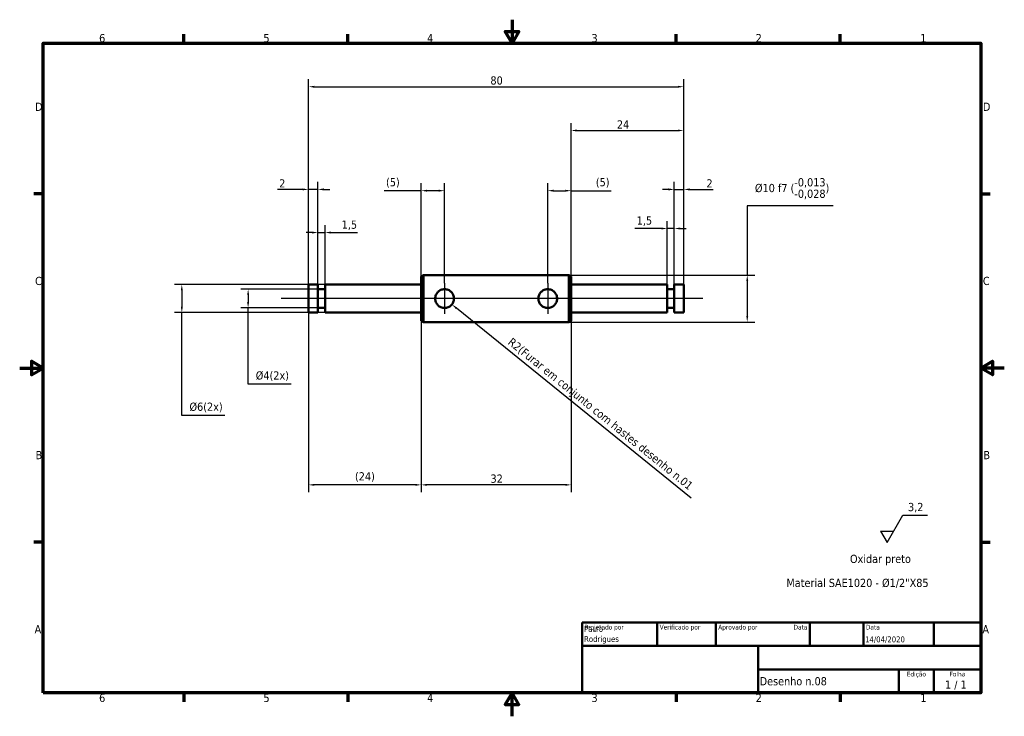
# Model space of a CAD drawing. Header units: millimetres. Extents: x 0 to 210, y 0 to 149.
import ezdxf
from ezdxf.enums import TextEntityAlignment as Align

# ---------------------------------------------------------------- set-up
doc = ezdxf.new("R2010")
doc.units = ezdxf.units.MM
doc.header["$LTSCALE"] = 0.5
for name, color, linetype, lineweight in [('Borda (ISO)', 7, 'Continuous', 70), ('Dimensão (ISO)', 7, 'Continuous', 25), ('Linha de centro (ISO)', 7, 'Continuous', 25), ('Marca de centro (ISO)', 7, 'Continuous', 25), ('Símbolo (ISO)', 7, 'Continuous', 25), ('Título (ISO)', 7, 'Continuous', 50), ('Visível (ISO)', 7, 'Continuous', 50)]:
    doc.layers.add(name, color=color, linetype=linetype, lineweight=lineweight)
doc.styles.add('Estilo de texto13', font='tahoma.ttf')
doc.styles.add('Estilo de texto14', font='tahoma.ttf')
doc.styles.add('Texto da nota (ISO)', font='tahoma.ttf')
doc.dimstyles.new('Padrão (ISO)', dxfattribs={"dimscale": 0.5, "dimtxt": 3.5, "dimasz": 2.5, "dimexe": 3.175, "dimexo": 0, "dimgap": 0.762, "dimtad": 1, "dimrnd": 1e-08, "dimzin": 0, "dimtxsty": 'Texto da nota (ISO)', "dimcen": 0.09, "dimdle": 10, "dimclrd": 256, "dimclre": 256, "dimclrt": 256, "dimazin": 0, "dimtfac": 1.001486, "dimtmove": 0, "dimatfit": 3, "dimfxl": 1, "dimtolj": 1, "dimtzin": 0, "dimlwd": -1, "dimlwe": -1, "dimarcsym": 0})

# ---------------------------------------------------------------- blocks, each defined once
blk = doc.blocks.new('Bordas Borda padrão')
at = {"layer": 'Borda (ISO)'}
for p, q in [((70, 287), (70, 290.9)), ((140, 287), (140, 290.9)), ((280, 287), (280, 290.9)), ((350, 287), (350, 290.9)), ((10, 222.75), (6.1, 222.75)), ((410, 222.75), (413.9, 222.75)), ((10, 74.25), (6.1, 74.25)), ((410, 74.25), (413.9, 74.25)), ((70, 10), (70, 6.1)), ((140, 10), (140, 6.1)), ((280, 10), (280, 6.1)), ((350, 10), (350, 6.1))]:
    blk.add_line(p, q, dxfattribs=at)
at = {"layer": 'Borda (ISO)', "flags": 128}
for points in [[(210, 297), (210, 287), (207.11, 292), (212.89, 292), (210, 287)], [(10, 10), (10, 287), (410, 287), (410, 10), (10, 10)], [(0, 148.5), (10, 148.5), (5, 151.39), (5, 145.61), (10, 148.5)], [(420, 148.5), (410, 148.5), (415, 151.39), (415, 145.61), (410, 148.5)], [(210, 0), (210, 10), (207.11, 5), (212.89, 5), (210, 10)]]:
    blk.add_lwpolyline(points, dxfattribs=at)
at = {"layer": 'Borda (ISO)', "char_height": 3.5, "attachment_point": 7, "style": 'Texto da nota (ISO)'}
for s, insert in [('6', (33.88, 287.33)), ('5', (103.98, 287.33)), ('4', (173.78, 287.4)), ('3', (243.91, 287.33)), ('2', (313.94, 287.4)), ('1', (384.21, 287.4)), ('D', (6.57, 258.13)), ('D', (410.87, 258.13)), ('C', (6.56, 183.81)), ('C', (410.86, 183.81)), ('B', (6.78, 109.63)), ('B', (411.08, 109.63)), ('A', (6.36, 35.38)), ('A', (410.66, 35.38)), ('6', (33.88, 6.03)), ('5', (103.98, 6.03)), ('4', (173.78, 6.1)), ('3', (243.91, 6.03)), ('2', (313.94, 6.1)), ('1', (384.21, 6.1))]:
    blk.add_mtext(s, dxfattribs=dict(at, insert=insert))
blk = doc.blocks.new('Blocos de títulos ISO')
at = {"layer": 'Título (ISO)'}
for p, q in [((270.07, 130), (100.07, 130)), ((100.07, 130), (100.07, 100)), ((132.07, 120), (132.07, 130)), ((157.07, 120), (157.07, 130)), ((197.07, 120), (197.07, 130)), ((220.07, 120), (220.07, 130)), ((250.07, 120), (250.07, 130)), ((270.07, 100), (270.07, 130)), ((100.07, 120), (270.07, 120)), ((175.07, 120), (175.07, 100)), ((270.07, 110), (175.07, 110)), ((235.07, 100), (235.07, 110)), ((250.07, 100), (250.07, 110)), ((100.07, 100), (270.07, 100))]:
    blk.add_line(p, q, dxfattribs=at)
at = {"layer": 'Título (ISO)', "style": 'Estilo de texto14'}
for s, p in [('Projetado por', (101.07, 129)), ('Verificado por', (133.07, 129)), ('Aprovado por', (158.07, 129)), ('Data', (221.07, 129))]:
    blk.add_text(s, height=2, dxfattribs=at).set_placement(p, align=Align.TOP_LEFT)
blk.add_text('Data', height=2, dxfattribs=at).set_placement((196.07, 129), align=Align.TOP_RIGHT)
for s, p in [('Edição', (242.57, 109)), ('Folha', (260.07, 109))]:
    blk.add_text(s, height=2, dxfattribs=at).set_placement(p, align=Align.TOP_CENTER)
at = {"layer": 'Título (ISO)', "style": 'Texto da nota (ISO)'}
blk.add_text('1 / 1 ', height=3.5, dxfattribs=at).set_placement((260.07, 103.5), align=Align.MIDDLE_CENTER)
at = {"layer": 'Título (ISO)'}
for tag, p, height, style in [('AUTOR_001', (100.82, 125.99), 2.5, 'Estilo de texto13'), ('AUTOR_002', (100.82, 121.71), 2.5, 'Estilo de texto13'), ('DATA_DE_CRIAÇÃO_001', (220.69, 121.54), 2.5, 'Estilo de texto13'), ('NÚMERO_DA_PEÇA_001', (175.72, 103.21), 3.5, 'Texto da nota (ISO)')]:
    blk.add_attdef(tag, p, '', height=height, dxfattribs=dict(at, style=style))
at = {"layer": 'Título (ISO)', "style": 'Estilo de texto13'}
for tag, p in [('VERIFICADO_POR', (133.07, 121)), ('APROVADO_POR_ENG.', (158.07, 121))]:
    blk.add_attdef(tag, text='', height=2.5, dxfattribs=at).set_placement(p, align=Align.BOTTOM_LEFT)
blk.add_attdef('DATA_DE_APROVAÇÃO_DA_ENG.', text='', height=2.5, dxfattribs=at).set_placement((196.07, 121), align=Align.BOTTOM_RIGHT)
at = {"layer": 'Título (ISO)', "style": 'Texto da nota (ISO)'}
for tag, p in [('TÍTULO', (222.57, 115)), ('EMPRESA', (137.41, 109.96)), ('NÚMERO_DE_REVISÃO', (242.57, 103.5))]:
    blk.add_attdef(tag, text='', height=3.5, dxfattribs=at).set_placement(p, align=Align.MIDDLE_CENTER)
blk = doc.blocks.new('*D5')
at = {"layer": 'Defpoints', "color": 0, "transparency": 16777216}
for p in [(141.62, 134.21), (61.62, 92.05), (141.62, 92.05)]:
    blk.add_point(p, dxfattribs=at)
at = {"layer": 'Dimensão (ISO)', "transparency": 16777216}
for p, q in [((61.62, 92.05), (61.62, 135.8)), ((141.62, 92.05), (141.62, 135.8)), ((62.87, 134.21), (140.37, 134.21))]:
    blk.add_line(p, q, dxfattribs=at)
for points in [[(62.87, 134.42), (62.87, 134), (61.62, 134.21)], [(140.37, 134.42), (140.37, 134), (141.62, 134.21)]]:
    blk.add_solid(points, dxfattribs=at)
at = {"layer": 'Dimensão (ISO)', "transparency": 16777216, "insert": (100.4, 136.42), "char_height": 1.75, "attachment_point": 1, "style": 'Texto da nota (ISO)'}
blk.add_mtext('\\A1;80', dxfattribs=at)
blk = doc.blocks.new('*D6')
at = {"layer": 'Defpoints', "color": 0, "transparency": 16777216}
for p in [(65.12, 92.05), (34.58, 86.05), (65.12, 86.05)]:
    blk.add_point(p, dxfattribs=at)
at = {"layer": 'Dimensão (ISO)', "transparency": 16777216}
for p, q in [((65.12, 92.05), (32.99, 92.05)), ((34.58, 90.8), (34.58, 87.3)), ((65.12, 86.05), (32.99, 86.05)), ((34.58, 64.15), (34.58, 86.05)), ((43.75, 64.15), (34.58, 64.15))]:
    blk.add_line(p, q, dxfattribs=at)
for points in [[(34.37, 90.8), (34.79, 90.8), (34.58, 92.05)], [(34.37, 87.3), (34.79, 87.3), (34.58, 86.05)]]:
    blk.add_solid(points, dxfattribs=at)
at = {"layer": 'Dimensão (ISO)', "transparency": 16777216, "insert": (36.21, 66.87), "char_height": 1.75, "attachment_point": 1, "style": 'Texto da nota (ISO)'}
blk.add_mtext('\\A1;\\fTahoma|b0|i0;\\H1.7500;Ø6(2x)', dxfattribs=at)
blk = doc.blocks.new('*D7')
at = {"layer": 'Defpoints', "color": 0, "transparency": 16777216}
for p in [(117.12, 94.05), (117.12, 84.05), (155.17, 84.05)]:
    blk.add_point(p, dxfattribs=at)
at = {"layer": 'Dimensão (ISO)', "transparency": 16777216}
for p, q in [((173.5, 108.82), (155.17, 108.82)), ((155.17, 108.82), (155.17, 94.05)), ((117.12, 94.05), (156.76, 94.05)), ((155.17, 92.8), (155.17, 85.3)), ((117.12, 84.05), (156.76, 84.05))]:
    blk.add_line(p, q, dxfattribs=at)
for points in [[(154.97, 92.8), (155.38, 92.8), (155.17, 94.05)], [(154.97, 85.3), (155.38, 85.3), (155.17, 84.05)]]:
    blk.add_solid(points, dxfattribs=at)
at = {"layer": 'Dimensão (ISO)', "transparency": 16777216, "insert": (156.81, 114.72), "char_height": 1.75, "attachment_point": 1, "style": 'Texto da nota (ISO)'}
blk.add_mtext('\\A1;\\fTahoma|b0|i0;\\H1.7500;Ø10 f7 (\\S-0,013^ -0,028;)', dxfattribs=at)
blk = doc.blocks.new('Identificador de textura de superfície1')
at = {"layer": 'Símbolo (ISO)'}
for p, q in [((369.97, 74.07), (376.68, 85.69)), ((376.68, 85.69), (387.18, 85.69)), ((367.14, 78.97), (369.97, 74.07)), ((367.14, 78.97), (372.8, 78.97))]:
    blk.add_line(p, q, dxfattribs=at)
at = {"layer": 'Símbolo (ISO)', "insert": (378.95, 86.92), "char_height": 3.5, "attachment_point": 7, "style": 'Texto da nota (ISO)'}
blk.add_mtext('3,2', dxfattribs=at)
blk = doc.blocks.new('*D9')
at = {"layer": 'Defpoints', "color": 0, "transparency": 16777216}
for p in [(61.62, 112.32), (61.62, 92.05), (63.62, 92.05)]:
    blk.add_point(p, dxfattribs=at)
at = {"layer": 'Dimensão (ISO)', "transparency": 16777216}
for p, q in [((61.62, 92.05), (61.62, 113.91)), ((63.62, 92.05), (63.62, 113.91)), ((60.37, 112.32), (54.95, 112.32)), ((63.62, 112.32), (61.62, 112.32)), ((64.87, 112.32), (66.12, 112.32))]:
    blk.add_line(p, q, dxfattribs=at)
for points in [[(60.37, 112.53), (60.37, 112.11), (61.62, 112.32)], [(64.87, 112.53), (64.87, 112.11), (63.62, 112.32)]]:
    blk.add_solid(points, dxfattribs=at)
at = {"layer": 'Dimensão (ISO)', "transparency": 16777216, "insert": (55.34, 114.48), "char_height": 1.75, "attachment_point": 1, "style": 'Texto da nota (ISO)'}
blk.add_mtext('\\A1;2', dxfattribs=at)
blk = doc.blocks.new('*D10')
at = {"layer": 'Defpoints', "color": 0, "transparency": 16777216}
for p in [(141.62, 112.32), (139.62, 92.05), (141.62, 92.05)]:
    blk.add_point(p, dxfattribs=at)
at = {"layer": 'Dimensão (ISO)', "transparency": 16777216}
for p, q in [((139.62, 92.05), (139.62, 113.91)), ((141.62, 92.05), (141.62, 113.91)), ((138.37, 112.32), (137.12, 112.32)), ((139.62, 112.32), (141.62, 112.32)), ((142.87, 112.32), (147.93, 112.32))]:
    blk.add_line(p, q, dxfattribs=at)
for points in [[(138.37, 112.53), (138.37, 112.11), (139.62, 112.32)], [(142.87, 112.53), (142.87, 112.11), (141.62, 112.32)]]:
    blk.add_solid(points, dxfattribs=at)
at = {"layer": 'Dimensão (ISO)', "transparency": 16777216, "insert": (146.47, 114.48), "char_height": 1.75, "attachment_point": 1, "style": 'Texto da nota (ISO)'}
blk.add_mtext('\\A1;2', dxfattribs=at)
blk = doc.blocks.new('*D11')
at = {"layer": 'Defpoints', "color": 0, "transparency": 16777216}
for p in [(63.62, 91.05), (48.72, 87.05), (63.62, 87.05)]:
    blk.add_point(p, dxfattribs=at)
at = {"layer": 'Dimensão (ISO)', "transparency": 16777216}
for p, q in [((63.62, 91.05), (47.13, 91.05)), ((48.72, 89.8), (48.72, 88.3)), ((63.62, 87.05), (47.13, 87.05)), ((48.72, 70.81), (48.72, 87.05)), ((57.89, 70.81), (48.72, 70.81))]:
    blk.add_line(p, q, dxfattribs=at)
for points in [[(48.51, 89.8), (48.93, 89.8), (48.72, 91.05)], [(48.51, 88.3), (48.93, 88.3), (48.72, 87.05)]]:
    blk.add_solid(points, dxfattribs=at)
at = {"layer": 'Dimensão (ISO)', "transparency": 16777216, "insert": (50.35, 73.54), "char_height": 1.75, "attachment_point": 1, "style": 'Texto da nota (ISO)'}
blk.add_mtext('\\A1;\\fTahoma|b0|i0;\\H1.7500;Ø4(2x)', dxfattribs=at)
blk = doc.blocks.new('*D12')
at = {"layer": 'Defpoints', "color": 0, "transparency": 16777216}
for p in [(61.62, 86.05), (85.62, 84.34), (61.62, 49.34)]:
    blk.add_point(p, dxfattribs=at)
at = {"layer": 'Dimensão (ISO)', "transparency": 16777216}
for p, q in [((61.62, 86.05), (61.62, 47.75)), ((85.62, 84.34), (85.62, 47.75)), ((84.37, 49.34), (62.87, 49.34))]:
    blk.add_line(p, q, dxfattribs=at)
for points in [[(62.87, 49.55), (62.87, 49.13), (61.62, 49.34)], [(84.37, 49.55), (84.37, 49.13), (85.62, 49.34)]]:
    blk.add_solid(points, dxfattribs=at)
at = {"layer": 'Dimensão (ISO)', "transparency": 16777216, "insert": (71.51, 52.03), "char_height": 1.75, "attachment_point": 1, "style": 'Texto da nota (ISO)'}
blk.add_mtext('\\A1;(24)', dxfattribs=at)
blk = doc.blocks.new('*D13')
at = {"layer": 'Defpoints', "color": 0, "transparency": 16777216}
for p in [(85.62, 84.34), (117.62, 86.05), (85.62, 49.34)]:
    blk.add_point(p, dxfattribs=at)
at = {"layer": 'Dimensão (ISO)', "transparency": 16777216}
for p, q in [((85.62, 84.34), (85.62, 47.75)), ((117.62, 86.05), (117.62, 47.75)), ((116.37, 49.34), (86.87, 49.34))]:
    blk.add_line(p, q, dxfattribs=at)
for points in [[(86.87, 49.55), (86.87, 49.13), (85.62, 49.34)], [(116.37, 49.55), (116.37, 49.13), (117.62, 49.34)]]:
    blk.add_solid(points, dxfattribs=at)
at = {"layer": 'Dimensão (ISO)', "transparency": 16777216, "insert": (100.42, 51.54), "char_height": 1.75, "attachment_point": 1, "style": 'Texto da nota (ISO)'}
blk.add_mtext('\\A1;32', dxfattribs=at)
blk = doc.blocks.new('*D14')
at = {"layer": 'Defpoints', "color": 0, "transparency": 16777216}
for p in [(141.62, 124.88), (117.62, 93.76), (141.62, 92.05)]:
    blk.add_point(p, dxfattribs=at)
at = {"layer": 'Dimensão (ISO)', "transparency": 16777216}
for p, q in [((117.62, 93.76), (117.62, 126.47)), ((141.62, 92.05), (141.62, 126.47)), ((118.87, 124.88), (140.37, 124.88))]:
    blk.add_line(p, q, dxfattribs=at)
for points in [[(118.87, 125.09), (118.87, 124.67), (117.62, 124.88)], [(140.37, 125.09), (140.37, 124.67), (141.62, 124.88)]]:
    blk.add_solid(points, dxfattribs=at)
at = {"layer": 'Dimensão (ISO)', "transparency": 16777216, "insert": (127.38, 127.05), "char_height": 1.75, "attachment_point": 1, "style": 'Texto da nota (ISO)'}
blk.add_mtext('\\A1;24', dxfattribs=at)
blk = doc.blocks.new('*D15')
at = {"layer": 'Defpoints', "color": 0, "transparency": 16777216}
for p in [(85.62, 112.05), (85.62, 92.05), (90.62, 92.3)]:
    blk.add_point(p, dxfattribs=at)
at = {"layer": 'Dimensão (ISO)', "transparency": 16777216}
for p, q in [((85.62, 92.05), (85.62, 113.64)), ((90.62, 92.3), (90.62, 113.64)), ((85.62, 112.05), (77.75, 112.05)), ((89.37, 112.05), (86.87, 112.05))]:
    blk.add_line(p, q, dxfattribs=at)
for points in [[(86.87, 112.26), (86.87, 111.84), (85.62, 112.05)], [(89.37, 112.26), (89.37, 111.84), (90.62, 112.05)]]:
    blk.add_solid(points, dxfattribs=at)
at = {"layer": 'Dimensão (ISO)', "transparency": 16777216, "insert": (78.13, 114.74), "char_height": 1.75, "attachment_point": 1, "style": 'Texto da nota (ISO)'}
blk.add_mtext('\\A1;(5)', dxfattribs=at)
blk = doc.blocks.new('*D16')
at = {"layer": 'Defpoints', "color": 0, "transparency": 16777216}
for p in [(117.62, 112.05), (117.62, 93.76), (112.62, 92.3)]:
    blk.add_point(p, dxfattribs=at)
at = {"layer": 'Dimensão (ISO)', "transparency": 16777216}
for p, q in [((112.62, 92.3), (112.62, 113.64)), ((117.62, 93.76), (117.62, 113.64)), ((113.87, 112.05), (116.37, 112.05)), ((117.62, 112.05), (126.17, 112.05))]:
    blk.add_line(p, q, dxfattribs=at)
for points in [[(113.87, 112.26), (113.87, 111.84), (112.62, 112.05)], [(116.37, 112.26), (116.37, 111.84), (117.62, 112.05)]]:
    blk.add_solid(points, dxfattribs=at)
at = {"layer": 'Dimensão (ISO)', "transparency": 16777216, "insert": (122.88, 114.74), "char_height": 1.75, "attachment_point": 1, "style": 'Texto da nota (ISO)'}
blk.add_mtext('\\A1;(5)', dxfattribs=at)
blk = doc.blocks.new('*D17')
at = {"layer": 'Defpoints', "color": 0, "transparency": 16777216}
for p in [(90.62, 89.05), (92.17, 87.79)]:
    blk.add_point(p, dxfattribs=at)
at = {"layer": 'Dimensão (ISO)', "transparency": 16777216}
blk.add_line((143.21, 46.49), (93.15, 87), dxfattribs=at)
blk.add_solid([(93.28, 87.17), (93.02, 86.84), (92.17, 87.79)], dxfattribs=at)
at = {"layer": 'Dimensão (ISO)', "transparency": 16777216, "insert": (105.07, 80.84), "char_height": 1.75, "attachment_point": 1, "rotation": 321.0195, "style": 'Texto da nota (ISO)'}
blk.add_mtext('\\A1;\\fTahoma|b0|i0;\\H1.7500;R2(Furar em conjunto com hastes desenho n.01', dxfattribs=at)
blk = doc.blocks.new('*D18')
at = {"layer": 'Defpoints', "color": 0, "transparency": 16777216}
for p in [(65.12, 103.12), (63.62, 92.05), (65.12, 92.05)]:
    blk.add_point(p, dxfattribs=at)
at = {"layer": 'Dimensão (ISO)', "transparency": 16777216}
for p, q in [((62.37, 103.12), (61.12, 103.12)), ((63.62, 92.05), (63.62, 104.7)), ((63.62, 103.12), (65.12, 103.12)), ((65.12, 92.05), (65.12, 104.7)), ((66.37, 103.12), (72.02, 103.12))]:
    blk.add_line(p, q, dxfattribs=at)
for points in [[(62.37, 103.33), (62.37, 102.91), (63.62, 103.12)], [(66.37, 103.33), (66.37, 102.91), (65.12, 103.12)]]:
    blk.add_solid(points, dxfattribs=at)
at = {"layer": 'Dimensão (ISO)', "transparency": 16777216, "insert": (68.67, 105.69), "char_height": 1.75, "attachment_point": 1, "style": 'Texto da nota (ISO)'}
blk.add_mtext('\\A1;1,5', dxfattribs=at)
blk = doc.blocks.new('*D19')
at = {"layer": 'Defpoints', "color": 0, "transparency": 16777216}
for p in [(138.12, 103.99), (138.12, 92.05), (139.62, 92.05)]:
    blk.add_point(p, dxfattribs=at)
at = {"layer": 'Dimensão (ISO)', "transparency": 16777216}
for p, q in [((138.12, 92.05), (138.12, 105.58)), ((139.62, 92.05), (139.62, 105.58)), ((136.87, 103.99), (131.22, 103.99)), ((139.62, 103.99), (138.12, 103.99)), ((140.87, 103.99), (142.12, 103.99))]:
    blk.add_line(p, q, dxfattribs=at)
for points in [[(136.87, 104.2), (136.87, 103.78), (138.12, 103.99)], [(140.87, 104.2), (140.87, 103.78), (139.62, 103.99)]]:
    blk.add_solid(points, dxfattribs=at)
at = {"layer": 'Dimensão (ISO)', "transparency": 16777216, "insert": (131.6, 106.56), "char_height": 1.75, "attachment_point": 1, "style": 'Texto da nota (ISO)'}
blk.add_mtext('\\A1;1,5', dxfattribs=at)

msp = doc.modelspace()

# ---------------------------------------------------------------- linework, layer by layer
at = {"layer": 'Linha de centro (ISO)', "linetype": 'Continuous'}
msp.add_line((145.69, 89.05), (55.75, 89.05), dxfattribs=at)
at = {"layer": 'Marca de centro (ISO)', "linetype": 'Continuous'}
for p, q in [((90.62, 92.3), (90.62, 85.8)), ((112.62, 92.3), (112.62, 85.8)), ((93.87, 89.05), (87.37, 89.05)), ((115.87, 89.05), (109.37, 89.05))]:
    msp.add_line(p, q, dxfattribs=at)
at = {"layer": 'Visível (ISO)'}
for p, q in [((85.62, 93.76), (86.12, 94.05)), ((85.62, 84.34), (85.62, 93.76)), ((86.12, 94.05), (86.12, 84.05)), ((117.12, 94.05), (86.12, 94.05)), ((117.12, 84.05), (117.12, 94.05)), ((117.62, 93.76), (117.12, 94.05)), ((117.62, 93.76), (117.62, 84.34)), ((61.62, 92.05), (61.62, 86.05)), ((63.62, 92.05), (61.62, 92.05)), ((63.62, 92.05), (63.62, 86.05)), ((65.12, 91.05), (63.62, 91.05)), ((65.12, 86.05), (65.12, 92.05)), ((85.62, 92.05), (65.12, 92.05)), ((117.62, 92.05), (138.12, 92.05)), ((138.12, 92.05), (138.12, 86.05)), ((139.62, 91.05), (138.12, 91.05)), ((139.62, 86.05), (139.62, 92.05)), ((139.62, 92.05), (141.62, 92.05)), ((141.62, 86.05), (141.62, 92.05)), ((65.12, 87.05), (63.62, 87.05)), ((139.62, 87.05), (138.12, 87.05)), ((63.62, 86.05), (61.62, 86.05)), ((85.62, 86.05), (65.12, 86.05)), ((85.62, 84.34), (86.12, 84.05)), ((117.12, 84.05), (86.12, 84.05)), ((117.62, 84.34), (117.12, 84.05)), ((117.62, 86.05), (138.12, 86.05)), ((139.62, 86.05), (141.62, 86.05))]:
    msp.add_line(p, q, dxfattribs=at)
for points in [[(90.62, 87.05), (90.37, 87.05), (90.1, 87.1), (89.6, 87.3), (89.38, 87.46), (89.03, 87.81), (88.88, 88.03), (88.67, 88.53), (88.62, 88.79), (88.62, 89.3), (88.67, 89.57), (88.88, 90.06), (89.03, 90.29), (89.38, 90.64), (89.6, 90.79), (90.1, 91), (90.37, 91.05), (90.87, 91.05), (91.14, 91), (91.64, 90.79), (91.86, 90.64), (92.21, 90.29), (92.36, 90.06), (92.57, 89.57), (92.62, 89.3), (92.62, 88.79), (92.57, 88.53), (92.36, 88.03), (92.21, 87.81), (91.86, 87.46), (91.64, 87.3), (91.14, 87.1), (90.87, 87.05), (90.62, 87.05)], [(112.62, 87.05), (112.37, 87.05), (112.1, 87.1), (111.6, 87.3), (111.38, 87.46), (111.03, 87.81), (110.88, 88.03), (110.67, 88.53), (110.62, 88.79), (110.62, 89.3), (110.67, 89.57), (110.88, 90.06), (111.03, 90.29), (111.38, 90.64), (111.6, 90.79), (112.1, 91), (112.37, 91.05), (112.87, 91.05), (113.14, 91), (113.64, 90.79), (113.86, 90.64), (114.21, 90.29), (114.36, 90.06), (114.57, 89.57), (114.62, 89.3), (114.62, 88.79), (114.57, 88.53), (114.36, 88.03), (114.21, 87.81), (113.86, 87.46), (113.64, 87.3), (113.14, 87.1), (112.87, 87.05), (112.62, 87.05)]]:
    msp.add_open_spline(points, degree=3, knots=[0, 0, 0, 0, 0.076312, 0.076312, 0.152623, 0.152623, 0.228857, 0.228857, 0.305092, 0.305092, 0.381326, 0.381326, 0.45756, 0.45756, 0.533872, 0.533872, 0.610183, 0.610183, 0.686495, 0.686495, 0.762807, 0.762807, 0.839041, 0.839041, 0.915275, 0.915275, 0.99151, 0.99151, 1.067744, 1.067744, 1.144055, 1.144055, 1.220367, 1.220367, 1.220367, 1.220367], dxfattribs=at)

# ---------------------------------------------------------------- block references
at = {"xscale": 0.5, "yscale": 0.5, "zscale": 0.5}
msp.add_blockref('Bordas Borda padrão', (0, 0), dxfattribs=at)
msp.add_blockref('Blocos de títulos ISO', (69.96, -45), dxfattribs=at).add_auto_attribs({'NÚMERO_DA_PEÇA_001': 'Desenho n.08', 'AUTOR_001': 'Paulo', 'DATA_DE_CRIAÇÃO_001': '14/04/2020', 'AUTOR_002': 'Rodrigues'})
at = {"layer": 'Símbolo (ISO)', "xscale": 0.5, "yscale": 0.5, "zscale": 0.5}
msp.add_blockref('Identificador de textura de superfície1', (0, 0), dxfattribs=at)

# ---------------------------------------------------------------- texts
at = {"layer": 'Símbolo (ISO)', "char_height": 1.75, "attachment_point": 1, "style": 'Texto da nota (ISO)'}
for s, insert, width in [('{\\fTahoma|b0|i0;Oxidar preto}', (177.08, 34.44), 13.2342), ('{\\fTahoma|b0|i0;Material SAE1020 - Ø1/2"X85}', (163.53, 29.32), 31.1767)]:
    msp.add_mtext(s, dxfattribs=dict(at, insert=insert, width=width))

# ---------------------------------------------------------------- dimensions: what is measured, and where the dimension line sits
at = {"layer": 'Dimensão (ISO)'}
for base, p1, p2, override, picture, middle in [((141.62, 134.21), (61.62, 92.05), (141.62, 92.05), {"dimgap": 0.762, "dimdec": 0, "dimtol": 0, "dimlim": 0, "dimtp": 0, "dimtm": 0, "dimtdec": 2, "dimtofl": 0, "dimatfit": 1}, '*D5', (101.62, 134.21)), ((141.62, 124.88), (117.62, 93.76), (141.62, 92.05), {"dimgap": 0.762, "dimdec": 0, "dimtol": 0, "dimlim": 0, "dimtp": 0, "dimtm": 0, "dimtdec": 2, "dimtofl": 0, "dimatfit": 1}, '*D14', (128.6, 124.88)), ((138.12, 103.99), (139.62, 92.05), (138.12, 92.05), {"dimgap": 0.762, "dimdec": 1, "dimtol": 0, "dimlim": 0, "dimtp": 0, "dimtm": 0, "dimtdec": 2, "dimtofl": 1, "dimatfit": 1}, '*D19', (133.09, 103.99))]:
    dim = msp.add_linear_dim(base=base, p1=p1, p2=p2, dimstyle='Padrão (ISO)', override=override, dxfattribs=at)
    dim.commit()
    dim.dimension.update_dxf_attribs({"geometry": picture, "text_midpoint": middle, "dimtype": 160})
for base, p1, p2, override, picture, middle in [((61.62, 112.32), (63.62, 92.05), (61.62, 92.05), {"dimgap": 0.762, "dimdec": 0, "dimtol": 0, "dimlim": 0, "dimtp": 0, "dimtm": 0, "dimtdec": 2, "dimtofl": 1, "dimatfit": 1}, '*D9', (55.88, 112.32)), ((141.62, 112.32), (139.62, 92.05), (141.62, 92.05), {"dimgap": 0.762, "dimdec": 0, "dimtol": 0, "dimlim": 0, "dimtp": 0, "dimtm": 0, "dimtdec": 2, "dimtofl": 1, "dimatfit": 1}, '*D10', (147.01, 112.32)), ((65.12, 103.12), (63.62, 92.05), (65.12, 92.05), {"dimgap": 0.762, "dimdec": 1, "dimtol": 0, "dimlim": 0, "dimtp": 0, "dimtm": 0, "dimtdec": 2, "dimtofl": 1, "dimatfit": 1}, '*D18', (70.15, 103.12)), ((85.62, 49.34), (117.62, 86.05), (85.62, 84.34), {"dimgap": 0.762, "dimdec": 0, "dimtol": 0, "dimlim": 0, "dimtp": 0, "dimtm": 0, "dimtdec": 2, "dimtofl": 0, "dimatfit": 1}, '*D13', (101.62, 49.34))]:
    dim = msp.add_linear_dim(base=base, p1=p1, p2=p2, angle=180, dimstyle='Padrão (ISO)', override=override, dxfattribs=at)
    dim.commit()
    dim.dimension.update_dxf_attribs({"geometry": picture, "text_midpoint": middle, "dimtype": 160})
for base, p1, p2, angle, text, override, picture, middle in [((85.62, 112.05), (90.62, 92.3), (85.62, 92.05), 180, '(<>)', {"dimgap": 0.762, "dimdec": 0, "dimtol": 0, "dimlim": 0, "dimtp": 0, "dimtm": 0, "dimtdec": 2, "dimtofl": 0, "dimatfit": 2}, '*D15', (79.58, 112.05)), ((117.62, 112.05), (112.62, 92.3), (117.62, 93.76), 180, '(<>)', {"dimgap": 0.762, "dimdec": 0, "dimtol": 0, "dimlim": 0, "dimtp": 0, "dimtm": 0, "dimtdec": 2, "dimtofl": 0, "dimatfit": 2}, '*D16', (124.33, 112.05)), ((155.17, 84.05), (117.12, 94.05), (117.12, 84.05), 90, '\\fTahoma|b0|i0;\\H1.7500;Ø<> f7 (\\S-0,013^ -0,028;)', {"dimtih": 1, "dimtoh": 1, "dimdec": 0, "dimtp": -0.013, "dimtm": 0.028, "dimtdec": 3, "dimtofl": 0, "dimtmove": 1, "dimatfit": 2}, '*D7', (155.52, 108.82)), ((34.58, 86.05), (65.12, 92.05), (65.12, 86.05), 90, '\\fTahoma|b0|i0;\\H1.7500;Ø<>(2x)', {"dimgap": 0.762, "dimtih": 1, "dimtoh": 1, "dimdec": 0, "dimtol": 0, "dimlim": 0, "dimtp": 0, "dimtm": 0, "dimtdec": 2, "dimtofl": 0, "dimtmove": 1, "dimatfit": 2}, '*D6', (35.02, 64.15)), ((48.72, 87.05), (63.62, 91.05), (63.62, 87.05), 90, '\\fTahoma|b0|i0;\\H1.7500;Ø<>(2x)', {"dimgap": 0.762, "dimtih": 1, "dimtoh": 1, "dimdec": 0, "dimtol": 0, "dimlim": 0, "dimtp": 0, "dimtm": 0, "dimtdec": 2, "dimtofl": 0, "dimtmove": 1, "dimatfit": 2}, '*D11', (49.04, 70.81)), ((61.62, 49.34), (85.62, 84.34), (61.62, 86.05), 180, '(<>)', {"dimgap": 0.762, "dimdec": 0, "dimtol": 0, "dimlim": 0, "dimtp": 0, "dimtm": 0, "dimtdec": 2, "dimtofl": 0, "dimatfit": 1}, '*D12', (73.62, 49.34))]:
    dim = msp.add_linear_dim(base=base, p1=p1, p2=p2, angle=angle, text=text, dimstyle='Padrão (ISO)', override=override, dxfattribs=at)
    dim.commit()
    dim.dimension.update_dxf_attribs({"geometry": picture, "text_midpoint": middle, "dimtype": 160})
dim = msp.add_radius_dim(center=(90.62, 89.05), mpoint=(92.17, 87.79), text='\\fTahoma|b0|i0;\\H1.7500;<>(Furar em conjunto com hastes desenho n.01', dimstyle='Padrão (ISO)', override={"dimgap": 0.762, "dimdec": 0, "dimlfac": 1.000074, "dimcen": 0, "dimtol": 0, "dimlim": 0, "dimtp": 0, "dimtm": 0, "dimtdec": 2, "dimtofl": 0}, dxfattribs=at)
dim.commit()
dim.dimension.update_dxf_attribs({"geometry": '*D17', "text_midpoint": (123.14, 62.73), "dimtype": 164})

doc.saveas('drawing.dxf')
